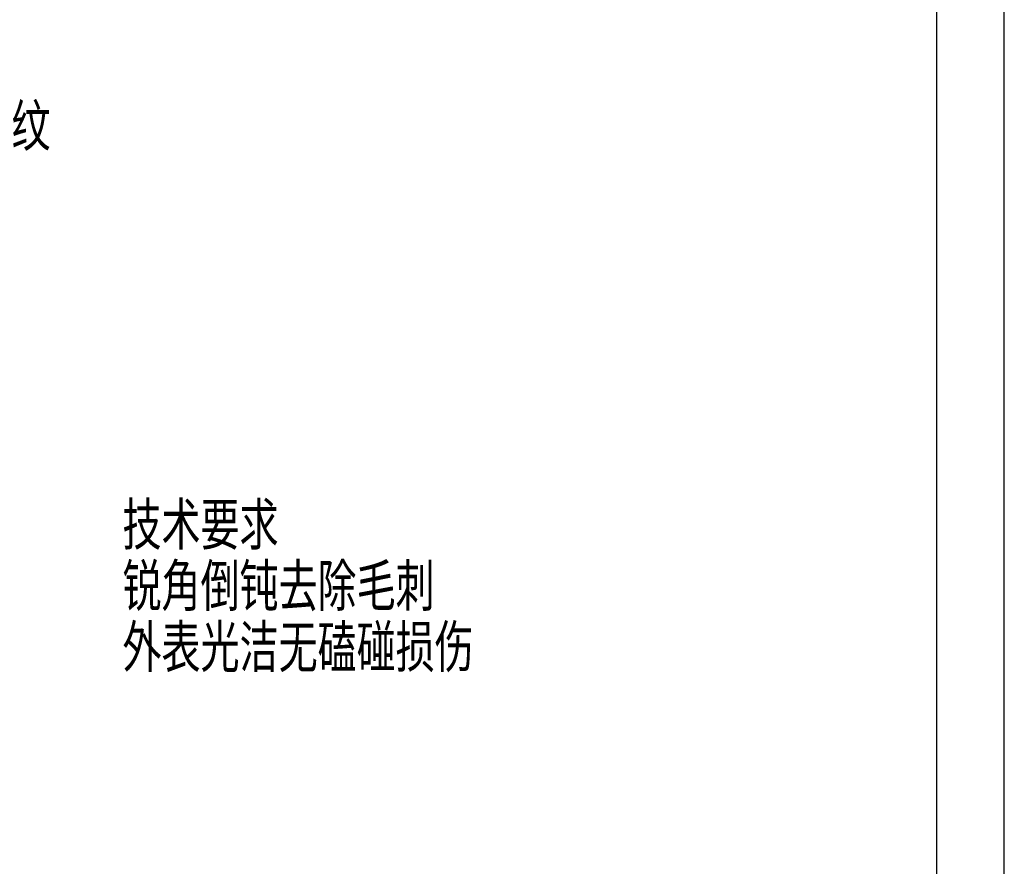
# Model space of a CAD drawing. Header units: millimetres. Extents: x 0 to 297, y 0 to 210.
# Tile 56 of 59: x 224 to 297, y 80 to 142. Entities that reach past the tile are written whole.
import ezdxf

# ---------------------------------------------------------------- set-up
doc = ezdxf.new("R2010")
doc.units = ezdxf.units.MM
doc.layers.add('图层0', color=7, linetype='Continuous', lineweight=25)
doc.styles.add('SLDTEXTSTYLE0', font='TXT', dxfattribs={"width": 0.75, "bigfont": 'bigfont'})

# ---------------------------------------------------------------- blocks, each defined once
blk = doc.blocks.new('SW_NOTE_0')
at = {"layer": '图层0', "color": 0, "insert": (0.561, 1.778), "char_height": 3.5, "attachment_point": 1, "style": 'SLDTEXTSTYLE0'}
blk.add_mtext('M4×0.25外螺纹', dxfattribs=at)

msp = doc.modelspace()

# ---------------------------------------------------------------- linework, layer by layer
at = {"layer": '图层0'}
for p, q in [((297, 0), (297, 210)), ((292, 4.983), (292, 204.983))]:
    msp.add_line(p, q, dxfattribs=at)

# ---------------------------------------------------------------- block references
msp.add_blockref('SW_NOTE_0', (201.894, 134.165), dxfattribs=at)

# ---------------------------------------------------------------- texts
at = {"layer": '图层0', "char_height": 3.5, "attachment_point": 1, "style": 'SLDTEXTSTYLE0'}
for s, insert in [('技术要求', (231.746, 106.466)), ('锐角倒钝去除毛刺', (231.746, 101.94)), ('外表光洁无磕碰损伤', (231.746, 97.415))]:
    msp.add_mtext(s, dxfattribs=dict(at, insert=insert))

doc.saveas('drawing.dxf')
